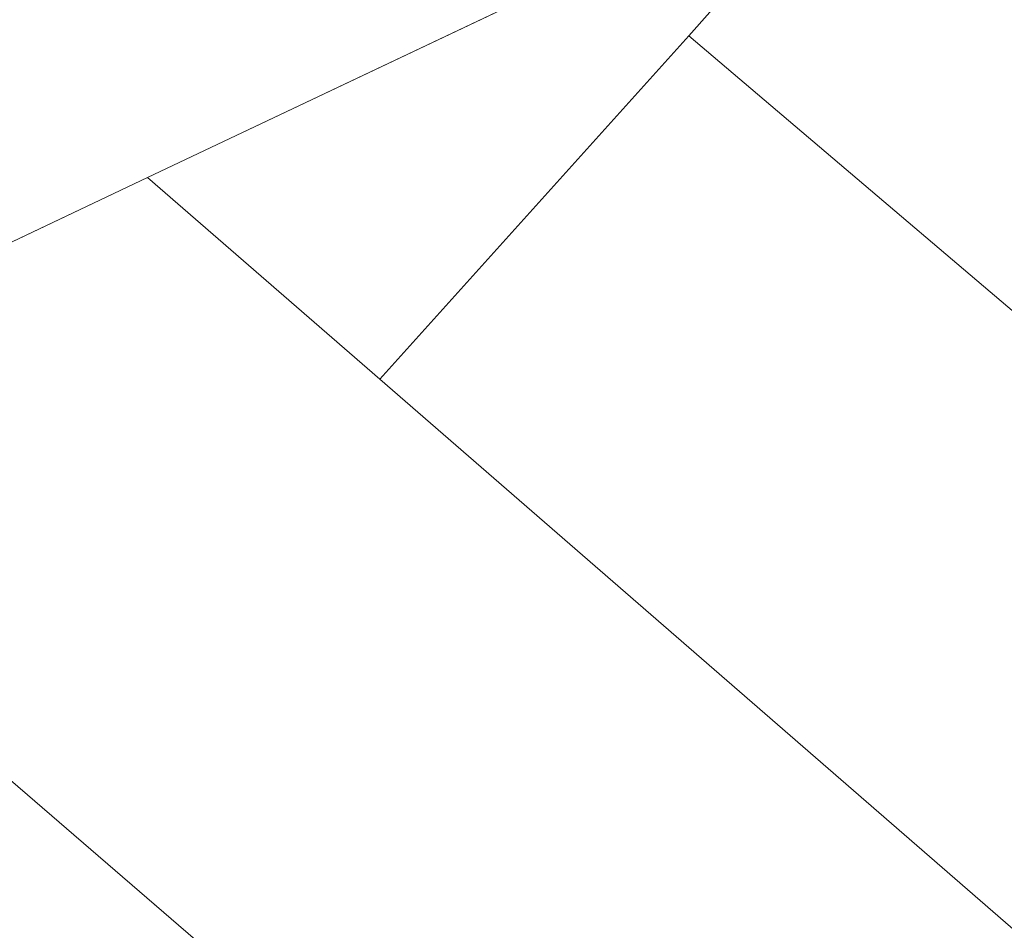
# Model space of a CAD drawing. Header units: metres. Extents: x 163628 to 168255, y 402691 to 405367.
# Tile 236 of 256: x 165497 to 165519, y 403891 to 403912. Entities that reach past the tile are written whole.
import ezdxf

# ---------------------------------------------------------------- set-up
doc = ezdxf.new("R2010")
doc.units = ezdxf.units.M
doc.layers.add('X-CA190022.004-UO-KAD_Percelen$0$B-WE-KG-GRENS_PERCEEL-GV', color=150, linetype='Continuous', lineweight=9)

msp = doc.modelspace()

# ---------------------------------------------------------------- linework, layer by layer
at = {"layer": 'X-CA190022.004-UO-KAD_Percelen$0$B-WE-KG-GRENS_PERCEEL-GV', "flags": 128}
for points in [[(165206.02, 403764.38), (165414.648, 403867.011), (165488.008, 403902.301), (165500.095, 403908.046), (165516.162, 403915.666), (165529.8, 403922.245), (165525.447, 403925.461), (165439.548, 403884.215), (165377.01, 403853.973), (165312.395, 403823.042), (165261.19, 403798.093), (165219.371, 403778.022), (165203.794, 403770.499)], [(165562.785, 403891.484), (165545.723, 403906.991), (165529.8, 403922.245), (165516.162, 403915.666), (165512.226, 403911.222), (165551.363, 403877.959)], [(165516.162, 403915.666), (165500.095, 403908.046), (165505.303, 403903.521), (165512.226, 403911.222)], [(165544.369, 403869.579), (165551.363, 403877.959), (165512.226, 403911.222), (165505.303, 403903.521)], [(165544.369, 403869.579), (165505.303, 403903.521), (165500.095, 403908.046), (165488.008, 403902.301), (165512.515, 403881.147), (165523.967, 403871.262), (165536.316, 403860.6), (165536.643, 403860.314)]]:
    msp.add_lwpolyline(points, close=True, dxfattribs=at)
msp.add_lwpolyline([(165512.515, 403881.147), (165488.008, 403902.301), (165414.648, 403867.011)], dxfattribs=at)

doc.saveas('drawing.dxf')
